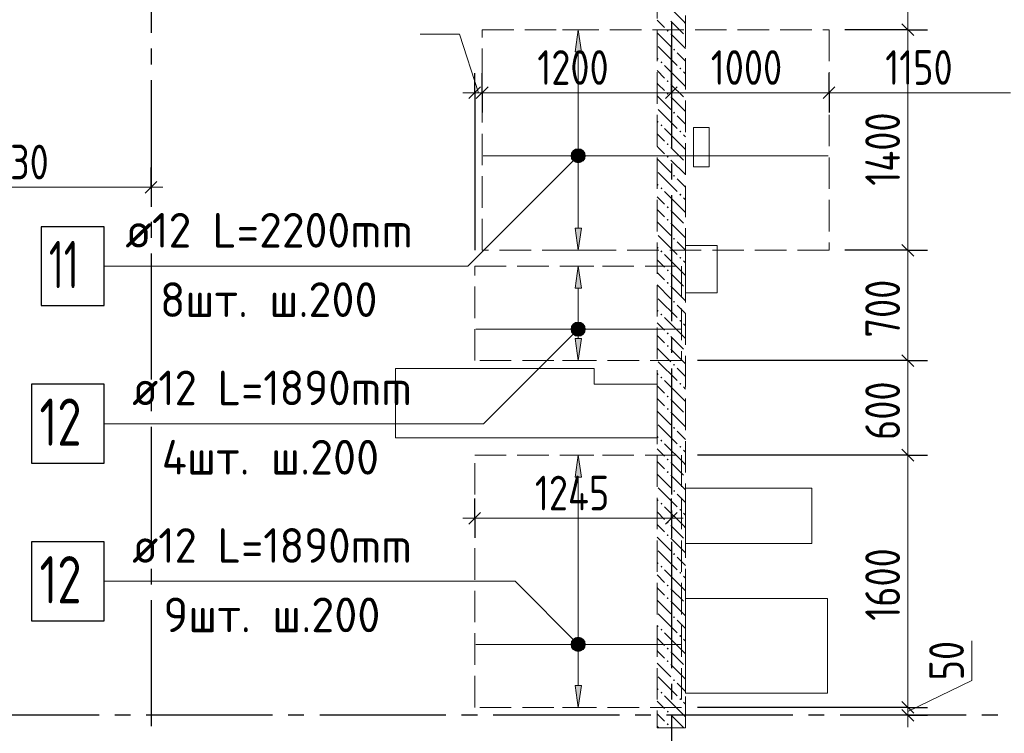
# Model space of a CAD drawing. Header units: millimetres. Extents: x 0 to 61017, y 0 to 42000.
# Tile 19 of 30: x 30707 to 36952, y 28686 to 33213. Entities that reach past the tile are written whole.
import ezdxf

# ---------------------------------------------------------------- set-up
doc = ezdxf.new("R2010")
doc.units = ezdxf.units.MM
doc.linetypes.add('______2', pattern=[270, 200, -70])
doc.linetypes.add('______5', pattern=[1100, 800, -100, 100, -100])
for name, color, linetype, lineweight in [('Standard', 7, 'Continuous', 25), ('ДОП Верх по Х', 7, 'Continuous', 25), ('Оси', 40, '______5', 18), ('Позиционная метка номер позиции', 7, 'Continuous', 13), ('Примечания', 7, 'Continuous', 25)]:
    doc.layers.add(name, color=color, linetype=linetype, lineweight=lineweight)
doc.layers.add('ЖБ Перекрытие верхний уровень', color=7, linetype='Continuous', lineweight=25, true_color=0xe0e0ff)
doc.layers.add('ЖБ Стена верхний уровень', color=7, linetype='Continuous', lineweight=25, true_color=0x006e00)
doc.styles.add('GOST 2.304-81', font='txt')
doc.styles.add('ISOCPEUR', font='txt')

msp = doc.modelspace()

# ---------------------------------------------------------------- hatches: boundary and pattern name
at = {"layer": 'ДОП Верх по Х', "linetype": 'Continuous', "lineweight": 13, "transparency": 33554687}
for points in [[(34269, 33010), (34249, 33150), (34229, 33010)], [(34211.5, 32350), (34286.5, 32350), (34281.2, 32368.8)], [(34211.5, 32350), (34281.2, 32368.8), (34216.7, 32368.8)], [(34216.7, 32331.2), (34286.5, 32350), (34211.5, 32350)], [(34216.7, 32368.8), (34281.2, 32368.8), (34267.7, 32382.3)], [(34216.7, 32368.8), (34267.7, 32382.3), (34230.2, 32382.3)], [(34216.7, 32331.2), (34281.2, 32331.2), (34286.5, 32350)], [(34230.2, 32382.3), (34267.7, 32382.3), (34249, 32387.5)], [(34230.2, 32317.7), (34281.2, 32331.2), (34216.7, 32331.2)], [(34230.2, 32317.7), (34267.7, 32317.7), (34281.2, 32331.2)], [(34267.7, 32317.7), (34230.2, 32317.7), (34249, 32312.5)], [(34269, 31510), (34249, 31650), (34229, 31510)], [(34230.2, 31282.2), (34267.7, 31282.2), (34249, 31287.5)], [(34211.5, 31250), (34286.5, 31250), (34281.2, 31268.8)], [(34211.5, 31250), (34281.2, 31268.8), (34216.7, 31268.8)], [(34216.7, 31231.2), (34286.5, 31250), (34211.5, 31250)], [(34216.7, 31268.8), (34281.2, 31268.8), (34267.7, 31282.2)], [(34216.7, 31268.8), (34267.7, 31282.2), (34230.2, 31282.2)], [(34216.7, 31231.2), (34281.2, 31231.2), (34286.5, 31250)], [(34230.2, 31217.7), (34281.2, 31231.2), (34216.7, 31231.2)], [(34230.2, 31217.7), (34267.7, 31217.7), (34281.2, 31231.2)], [(34267.7, 31217.7), (34230.2, 31217.7), (34249, 31212.5)], [(34269, 30310), (34249, 30450), (34229, 30310)], [(34211.5, 29250), (34286.5, 29250), (34281.2, 29268.8)], [(34211.5, 29250), (34281.2, 29268.8), (34216.7, 29268.8)], [(34216.7, 29231.2), (34286.5, 29250), (34211.5, 29250)], [(34216.7, 29268.8), (34281.2, 29268.8), (34267.7, 29282.2)], [(34216.7, 29268.8), (34267.7, 29282.2), (34230.2, 29282.2)], [(34216.7, 29231.2), (34281.2, 29231.2), (34286.5, 29250)], [(34230.2, 29217.7), (34281.2, 29231.2), (34216.7, 29231.2)], [(34230.2, 29282.2), (34267.7, 29282.2), (34249, 29287.5)], [(34230.2, 29217.7), (34267.7, 29217.7), (34281.2, 29231.2)], [(34267.7, 29217.7), (34230.2, 29217.7), (34249, 29212.5)]]:
    msp.add_hatch(color=7, dxfattribs=at).paths.add_polyline_path(points)
for points in [[(34269, 31890), (34249, 31750), (34229, 31890)], [(34269, 31190), (34249, 31050), (34229, 31190)], [(34269, 28990), (34249, 28850), (34229, 28990)]]:
    msp.add_hatch(color=7, dxfattribs=at).paths.add_polyline_path(points, flags=16)
at = {"layer": 'ЖБ Стена верхний уровень', "linetype": 'Continuous', "lineweight": 18, "transparency": 33554687}
for points in [[(34810.4, 33143.1), (34816.9, 33149.6), (34823.4, 33143.1), (34816.9, 33136.6)], [(34850.5, 33023.1), (34857, 33029.6), (34863.5, 33023.1), (34857, 33016.6)], [(34770.5, 32943.1), (34777, 32949.6), (34783.4, 32943.1), (34777, 32936.6)], [(34890.5, 32903.1), (34896.9, 32909.6), (34903.4, 32903.1), (34896.9, 32896.6)], [(34810.4, 32823.1), (34816.9, 32829.6), (34823.4, 32823.1), (34816.9, 32816.6)], [(34810.4, 32743.1), (34816.9, 32749.6), (34823.4, 32743.1), (34816.9, 32736.6)], [(34850.5, 32623.1), (34857, 32629.6), (34863.5, 32623.1), (34857, 32616.6)], [(34770.5, 32543.1), (34777, 32549.6), (34783.4, 32543.1), (34777, 32536.6)], [(34890.5, 32503.1), (34896.9, 32509.6), (34903.4, 32503.1), (34896.9, 32496.6)], [(34810.4, 32423.1), (34816.9, 32429.6), (34823.4, 32423.1), (34816.9, 32416.6)], [(34810.4, 32343.1), (34816.9, 32349.6), (34823.4, 32343.1), (34816.9, 32336.6)], [(34850.5, 32223.1), (34857, 32229.6), (34863.5, 32223.1), (34857, 32216.6)], [(34770.5, 32143.1), (34777, 32149.6), (34783.4, 32143.1), (34777, 32136.6)], [(34890.5, 32103.1), (34896.9, 32109.6), (34903.4, 32103.1), (34896.9, 32096.6)], [(34810.4, 32023.1), (34816.9, 32029.6), (34823.4, 32023.1), (34816.9, 32016.6)], [(34810.4, 31943.1), (34816.9, 31949.6), (34823.4, 31943.1), (34816.9, 31936.6)], [(34850.5, 31823.1), (34857, 31829.6), (34863.5, 31823.1), (34857, 31816.6)], [(34770.5, 31743.1), (34777, 31749.6), (34783.4, 31743.1), (34777, 31736.6)], [(34890.5, 31703.1), (34896.9, 31709.6), (34903.4, 31703.1), (34896.9, 31696.6)], [(34810.4, 31623.1), (34816.9, 31629.6), (34823.4, 31623.1), (34816.9, 31616.6)], [(34810.4, 31543.1), (34816.9, 31549.6), (34823.4, 31543.1), (34816.9, 31536.6)], [(34850.5, 31423.1), (34857, 31429.6), (34863.5, 31423.1), (34857, 31416.6)], [(34770.5, 31343.1), (34777, 31349.6), (34783.4, 31343.1), (34777, 31336.6)], [(34890.5, 31303.1), (34896.9, 31309.6), (34903.4, 31303.1), (34896.9, 31296.6)], [(34810.4, 31223.1), (34816.9, 31229.6), (34823.4, 31223.1), (34816.9, 31216.6)], [(34810.4, 31143.1), (34816.9, 31149.6), (34823.4, 31143.1), (34816.9, 31136.6)], [(34850.5, 31023.1), (34857, 31029.6), (34863.5, 31023.1), (34857, 31016.6)], [(34770.5, 30943.1), (34777, 30949.6), (34783.4, 30943.1), (34777, 30936.6)], [(34890.5, 30903.1), (34896.9, 30909.6), (34903.4, 30903.1), (34896.9, 30896.6)], [(34810.4, 30823.1), (34816.9, 30829.6), (34823.4, 30823.1), (34816.9, 30816.6)], [(34810.4, 30743.1), (34816.9, 30749.6), (34823.4, 30743.1), (34816.9, 30736.6)], [(34850.5, 30623.1), (34857, 30629.6), (34863.5, 30623.1), (34857, 30616.6)], [(34770.5, 30543.1), (34777, 30549.6), (34783.4, 30543.1), (34777, 30536.6)], [(34890.5, 30503.1), (34896.9, 30509.6), (34903.4, 30503.1), (34896.9, 30496.6)], [(34810.4, 30423.1), (34816.9, 30429.6), (34823.4, 30423.1), (34816.9, 30416.6)], [(34810.4, 30343.1), (34816.9, 30349.6), (34823.4, 30343.1), (34816.9, 30336.6)], [(34850.5, 30223.1), (34857, 30229.6), (34863.5, 30223.1), (34857, 30216.6)], [(34770.5, 30143.1), (34777, 30149.6), (34783.4, 30143.1), (34777, 30136.6)], [(34890.5, 30103.1), (34896.9, 30109.6), (34903.4, 30103.1), (34896.9, 30096.6)], [(34810.4, 30023.1), (34816.9, 30029.6), (34823.4, 30023.1), (34816.9, 30016.6)], [(34810.4, 29943.1), (34816.9, 29949.6), (34823.4, 29943.1), (34816.9, 29936.6)], [(34850.5, 29823.1), (34857, 29829.6), (34863.5, 29823.1), (34857, 29816.6)], [(34770.5, 29743.1), (34777, 29749.6), (34783.4, 29743.1), (34777, 29736.6)], [(34890.5, 29703.1), (34896.9, 29709.6), (34903.4, 29703.1), (34896.9, 29696.6)], [(34810.4, 29623.1), (34816.9, 29629.6), (34823.4, 29623.1), (34816.9, 29616.6)], [(34810.4, 29543.1), (34816.9, 29549.6), (34823.4, 29543.1), (34816.9, 29536.6)], [(34850.5, 29423.1), (34857, 29429.6), (34863.5, 29423.1), (34857, 29416.6)], [(34770.5, 29343.1), (34777, 29349.6), (34783.4, 29343.1), (34777, 29336.6)], [(34890.5, 29303.1), (34896.9, 29309.6), (34903.4, 29303.1), (34896.9, 29296.6)], [(34810.4, 29223.1), (34816.9, 29229.6), (34823.4, 29223.1), (34816.9, 29216.6)], [(34810.4, 29143.1), (34816.9, 29149.6), (34823.4, 29143.1), (34816.9, 29136.6)], [(34850.5, 29023.1), (34857, 29029.6), (34863.5, 29023.1), (34857, 29016.6)], [(34770.5, 28943.1), (34777, 28949.6), (34783.4, 28943.1), (34777, 28936.6)], [(34890.5, 28903.1), (34896.9, 28909.6), (34903.4, 28903.1), (34896.9, 28896.6)], [(34810.4, 28823.1), (34816.9, 28829.6), (34823.4, 28823.1), (34816.9, 28816.6)], [(34810.4, 28743.1), (34816.9, 28749.6), (34823.4, 28743.1), (34816.9, 28736.6)]]:
    msp.add_hatch(color=7, dxfattribs=at).paths.add_polyline_path(points, flags=16)
at = {"layer": 'Позиционная метка номер позиции', "linetype": 'Continuous', "lineweight": 13, "transparency": 33554687}
for points in [[(34280.8, 32318.2), (34217.2, 32381.8), (34205.7, 32361.5)], [(34280.8, 32318.2), (34205.7, 32361.5), (34260.4, 32306.7)], [(34260.4, 32306.7), (34205.7, 32361.5), (34205.7, 32338.5)], [(34292.3, 32338.5), (34237.5, 32393.3), (34217.2, 32381.8)], [(34292.3, 32338.5), (34217.2, 32381.8), (34280.8, 32318.2)], [(34292.3, 32361.5), (34260.4, 32393.3), (34237.5, 32393.3)], [(34292.3, 32361.5), (34237.5, 32393.3), (34292.3, 32338.5)], [(34260.4, 32393.3), (34292.3, 32361.5), (34280.8, 32381.8)], [(34260.4, 32306.7), (34205.7, 32338.5), (34237.5, 32306.7)], [(34237.5, 32306.7), (34205.7, 32338.5), (34217.2, 32318.2)], [(34292.3, 31238.5), (34237.5, 31293.3), (34217.2, 31281.8)], [(34292.3, 31261.5), (34260.4, 31293.3), (34237.5, 31293.3)], [(34292.3, 31261.5), (34237.5, 31293.3), (34292.3, 31238.5)], [(34260.4, 31293.3), (34292.3, 31261.5), (34280.8, 31281.8)], [(34280.8, 31218.2), (34217.2, 31281.8), (34205.7, 31261.5)], [(34280.8, 31218.2), (34205.7, 31261.5), (34260.4, 31206.7)], [(34260.4, 31206.7), (34205.7, 31261.5), (34205.7, 31238.5)], [(34260.4, 31206.7), (34205.7, 31238.5), (34237.5, 31206.7)], [(34237.5, 31206.7), (34205.7, 31238.5), (34217.2, 31218.2)], [(34292.3, 31238.5), (34217.2, 31281.8), (34280.8, 31218.2)], [(34217.2, 29218.2), (34260.4, 29293.3), (34205.7, 29238.5)], [(34205.7, 29238.5), (34260.4, 29293.3), (34237.5, 29293.3)], [(34205.7, 29238.5), (34237.5, 29293.3), (34205.7, 29261.5)], [(34205.7, 29261.5), (34237.5, 29293.3), (34217.2, 29281.8)], [(34217.2, 29218.2), (34280.8, 29281.8), (34260.4, 29293.3)], [(34237.5, 29206.7), (34280.8, 29281.8), (34217.2, 29218.2)], [(34237.5, 29206.7), (34292.3, 29261.5), (34280.8, 29281.8)], [(34260.4, 29206.7), (34292.3, 29261.5), (34237.5, 29206.7)], [(34260.4, 29206.7), (34292.3, 29238.5), (34292.3, 29261.5)], [(34292.3, 29238.5), (34260.4, 29206.7), (34280.8, 29218.2)]]:
    msp.add_hatch(color=7, dxfattribs=at).paths.add_polyline_path(points)

# ---------------------------------------------------------------- linework, layer by layer
at = {"layer": 'Standard', "color": 7, "linetype": 'Continuous', "lineweight": 13, "transparency": 33554687}
for p, q in [((36340, 33600), (36340, 33150)), ((33496.6, 33121.2), (33246.5, 33121.2)), ((33616.5, 32750), (33496.6, 33121.2)), ((36340, 33150), (36340, 31750)), ((33593, 32750), (33518, 32750)), ((33593, 32750), (33640, 32750)), ((33640, 32750), (34840, 32750)), ((34840, 32750), (35840, 32750)), ((35840, 32750), (36990, 32750)), ((29810, 32150), (31540, 32150)), ((31540, 32150), (31615, 32150)), ((36340, 31750), (36340, 31050)), ((36340, 31050), (36340, 30450)), ((36340, 30450), (36340, 28850)), ((33593, 30050), (33518, 30050)), ((33593, 30050), (34840, 30050)), ((34840, 30050), (34915, 30050)), ((36745.4, 29021.4), (36745.4, 29271.7)), ((36340, 28825), (36745.4, 29021.4)), ((36340, 28850), (36340, 28800)), ((36340, 28800), (36340, 28725))]:
    msp.add_line(p, q, dxfattribs=at)
at = {"layer": 'Standard', "color": 7, "linetype": 'Continuous', "lineweight": 25, "transparency": 33554687}
for p, q in [((36302.5, 33187.5), (36377.5, 33112.5)), ((33555.5, 32712.5), (33630.5, 32787.5)), ((33602.5, 32712.5), (33677.5, 32787.5)), ((34802.5, 32712.5), (34877.5, 32787.5)), ((35802.5, 32712.5), (35877.5, 32787.5)), ((31502.5, 32112.5), (31577.5, 32187.5)), ((36302.5, 31787.5), (36377.5, 31712.5)), ((36302.5, 31087.5), (36377.5, 31012.5)), ((36302.5, 30487.5), (36377.5, 30412.5)), ((33555.5, 30012.5), (33630.5, 30087.5)), ((34802.5, 30012.5), (34877.5, 30087.5)), ((36302.5, 28887.5), (36377.5, 28812.5)), ((36302.5, 28837.5), (36377.5, 28762.5))]:
    msp.add_line(p, q, dxfattribs=at)
at = {"layer": 'Standard', "color": 251, "linetype": 'Continuous', "lineweight": -3, "true_color": 0x656565, "transparency": 33554687}
for p, q in [((36340, 33150), (36215, 33150)), ((36340, 33150), (36465, 33150)), ((33593, 32750), (33593, 32875)), ((33640, 32750), (33640, 32875)), ((34840, 32750), (34840, 32875)), ((35840, 32750), (35840, 32875)), ((33593, 32750), (33593, 32625)), ((33593, 32750), (33593, 31750)), ((33640, 32750), (33640, 32625)), ((33640, 32750), (33640, 32750)), ((34840, 32750), (34840, 32625)), ((35840, 32750), (35840, 32625)), ((35840, 32750), (35840, 32750)), ((31540, 32150), (31540, 32275)), ((31540, 32150), (31540, 32025)), ((31540, 32150), (31540, 32150)), ((36340, 31750), (36215, 31750)), ((36340, 31750), (36465, 31750)), ((36340, 31050), (36215, 31050)), ((36340, 31050), (36465, 31050)), ((36340, 30450), (36215, 30450)), ((36340, 30450), (36465, 30450)), ((33593, 30050), (33593, 30175)), ((34840, 30050), (34840, 30175)), ((33593, 30050), (33593, 29925)), ((33593, 30050), (33593, 30050)), ((34840, 30050), (34840, 29925)), ((34840, 30050), (34840, 30050)), ((36340, 28850), (35005, 28850)), ((36340, 28850), (36215, 28850)), ((36340, 28800), (36215, 28800)), ((36340, 28800), (36262.1, 28800)), ((36340, 28850), (36465, 28850)), ((36340, 28800), (36465, 28800))]:
    msp.add_line(p, q, dxfattribs=at)
for points in [[(36340, 33150), (36323, 33150), (36323, 33150), (36323, 33150), (36323, 33150), (36323, 33150), (36323, 33150), (36323, 33150), (36323, 33150), (35940, 33150)], [(34840, 32750), (34840, 32810.7), (34840, 32810.7), (34840, 32933.5), (34840, 32933.5), (34840, 33000.3), (34840, 33000.3), (34840, 33050)], [(36340, 31750), (36323, 31750), (36323, 31750), (36323, 31750), (36323, 31750), (36323, 31750), (36323, 31750), (35940, 31750)], [(36340, 31050), (36323, 31050), (36323, 31050), (36323, 31050), (36323, 31050), (35005, 31050)], [(36340, 30450), (36323, 30450), (36323, 30450), (35005, 30450)]]:
    msp.add_lwpolyline(points, dxfattribs=at)
at = {"layer": 'ДОП Верх по Х', "color": 251, "linetype": 'Continuous', "lineweight": 13, "true_color": 0x494949, "transparency": 33554687}
for p, q in [((34249, 33150), (34149, 33150)), ((34249, 33150), (34229, 33010)), ((34269, 33010), (34249, 33150)), ((34249, 33150), (34349, 33150)), ((34249, 33150), (34249, 33150)), ((34229, 33010), (34269, 33010)), ((34249, 32380), (34249, 33010)), ((34211.5, 32350), (34211.5, 32350)), ((34286.5, 32350), (34286.5, 32350)), ((34249, 31890), (34249, 32320)), ((34249, 31750), (34229, 31890)), ((34229, 31890), (34269, 31890)), ((34269, 31890), (34249, 31750)), ((34249, 31750), (34149, 31750)), ((34249, 31750), (34349, 31750)), ((34249, 31750), (34249, 31750)), ((34249, 31650), (34149, 31650)), ((34249, 31650), (34229, 31510)), ((34269, 31510), (34249, 31650)), ((34249, 31650), (34349, 31650)), ((34249, 31650), (34249, 31650)), ((34229, 31510), (34269, 31510)), ((34249, 31280), (34249, 31510)), ((34211.5, 31250), (34211.5, 31250)), ((34286.5, 31250), (34286.5, 31250)), ((34249, 31050), (34229, 31190)), ((34229, 31190), (34269, 31190)), ((34249, 31190), (34249, 31220)), ((34269, 31190), (34249, 31050)), ((34249, 31050), (34149, 31050)), ((34249, 31050), (34349, 31050)), ((34249, 31050), (34249, 31050)), ((34249, 30450), (34149, 30450)), ((34249, 30450), (34229, 30310)), ((34269, 30310), (34249, 30450)), ((34249, 30450), (34349, 30450)), ((34249, 30450), (34249, 30450)), ((34229, 30310), (34269, 30310)), ((34249, 29280), (34249, 30310)), ((34211.5, 29250), (34211.5, 29250)), ((34286.5, 29250), (34286.5, 29250)), ((34249, 28990), (34249, 29220)), ((34249, 28850), (34229, 28990)), ((34229, 28990), (34269, 28990)), ((34269, 28990), (34249, 28850)), ((34249, 28850), (34149, 28850)), ((34249, 28850), (34349, 28850)), ((34249, 28850), (34249, 28850))]:
    msp.add_line(p, q, dxfattribs=at)
at = {"layer": 'ДОП Верх по Х', "color": 7, "linetype": 'Continuous', "lineweight": 18, "transparency": 33554687}
for p, q in [((33646, 32350), (35834, 32350)), ((33599, 31250), (34899, 31250)), ((33599, 29250), (34899, 29250))]:
    msp.add_line(p, q, dxfattribs=at)
at = {"layer": 'ДОП Верх по Х', "color": 7, "linetype": 'Continuous', "lineweight": 13, "transparency": 33554687}
for p, q in [((31356.6, 31650), (33442.6, 31650)), ((31400.6, 30650), (33442.6, 30650)), ((31400.6, 29650), (33442.6, 29650))]:
    msp.add_line(p, q, dxfattribs=at)
at = {"layer": 'ДОП Верх по Х', "color": 7, "linetype": 'Continuous', "lineweight": 25, "transparency": 33554687}
for points in [[(30842.6, 31400), (31242.6, 31400), (31242.6, 31900), (30842.6, 31900), (30842.6, 31400)], [(30782.6, 30400), (31242.6, 30400), (31242.6, 30900), (30782.6, 30900), (30782.6, 30400)], [(30782.6, 29400), (31242.6, 29400), (31242.6, 29900), (30782.6, 29900), (30782.6, 29400)]]:
    msp.add_lwpolyline(points, dxfattribs=at)
at = {"layer": 'ДОП Верх по Х', "color": 251, "linetype": 'Continuous', "lineweight": 13, "true_color": 0x494949, "transparency": 33554687}
for centre in [(34249, 32350), (34249, 31250), (34249, 29250)]:
    msp.add_circle(centre, 37.5, dxfattribs=at)
at = {"layer": 'ЖБ Перекрытие верхний уровень', "color": 7, "linetype": 'Continuous', "lineweight": 18, "transparency": 33554687}
for p, q in [((35080, 32530), (34980, 32530)), ((34980, 32530), (34980, 32280)), ((35080, 32280), (35080, 32530)), ((34980, 32280), (35080, 32280)), ((35130, 31780), (34930, 31780)), ((34930, 31780), (34930, 31480)), ((35130, 31480), (35130, 31780)), ((34930, 31480), (35130, 31480)), ((34350, 31000), (33090, 31000)), ((33090, 31000), (33090, 30560)), ((34350, 30900), (34350, 31000)), ((34750, 30900), (34350, 30900)), ((34750, 30560), (34750, 30900)), ((33090, 30560), (34350, 30560)), ((34350, 30560), (34750, 30560)), ((35730, 30240), (34930, 30240)), ((34930, 30240), (34930, 29890)), ((35730, 29890), (35730, 30240)), ((34930, 29890), (35730, 29890)), ((35830, 29540), (34930, 29540)), ((34930, 29540), (34930, 28940)), ((35830, 28940), (35830, 29540)), ((34930, 28940), (35830, 28940))]:
    msp.add_line(p, q, dxfattribs=at)
at = {"layer": 'ЖБ Стена верхний уровень', "color": 251, "linetype": '______2', "lineweight": 13, "true_color": 0x656565, "transparency": 33554687}
for p, q in [((34750, 34500), (34750, 28720)), ((34930, 28720), (34930, 34500)), ((34750, 28720), (34930, 28720))]:
    msp.add_line(p, q, dxfattribs=at)
at = {"layer": 'ЖБ Стена верхний уровень', "color": 9, "linetype": 'Continuous', "lineweight": 18, "true_color": 0xc7c7c7, "transparency": 33554687}
for p, q in [((34916.9, 33203.1), (34796.9, 33323.1)), ((34757, 33203.1), (34750, 33210.1)), ((34796.9, 33163.1), (34757, 33203.1)), ((34837, 33203.1), (34916.9, 33123.1)), ((34916.9, 33203.1), (34930, 33190.1)), ((34750, 33130.1), (34837, 33043.1)), ((34837, 33123.1), (34930, 33030.1)), ((34757, 33043.1), (34877, 32923.1)), ((34930, 32950.1), (34877, 33003.1)), ((34750, 32970.1), (34757, 32963.1)), ((34916.9, 32803.1), (34796.9, 32923.1)), ((34750, 32890.1), (34796.9, 32843.1)), ((34916.9, 32883.1), (34930, 32870.1)), ((34757, 32803.1), (34750, 32810.1)), ((34796.9, 32763.1), (34757, 32803.1)), ((34837, 32803.1), (34916.9, 32723.1)), ((34916.9, 32803.1), (34930, 32790.1)), ((34750, 32730.1), (34837, 32643.1)), ((34837, 32723.1), (34930, 32630.1)), ((34757, 32643.1), (34877, 32523.1)), ((34930, 32550.1), (34877, 32603.1)), ((34750, 32570.1), (34757, 32563.1)), ((34750, 32490.1), (34796.9, 32443.1)), ((34916.9, 32403.1), (34796.9, 32523.1)), ((34916.9, 32483.1), (34930, 32470.1)), ((34757, 32403.1), (34750, 32410.1)), ((34796.9, 32363.1), (34757, 32403.1)), ((34837, 32403.1), (34916.9, 32323.1)), ((34916.9, 32403.1), (34930, 32390.1)), ((34750, 32330.1), (34837, 32243.1)), ((34837, 32323.1), (34930, 32230.1)), ((34757, 32243.1), (34877, 32123.1)), ((34750, 32170.1), (34757, 32163.1)), ((34930, 32150.1), (34877, 32203.1)), ((34916.9, 32003.1), (34796.9, 32123.1)), ((34750, 32090.1), (34796.9, 32043.1)), ((34916.9, 32083.1), (34930, 32070.1)), ((34757, 32003.1), (34750, 32010.1)), ((34796.9, 31963.1), (34757, 32003.1)), ((34837, 32003.1), (34916.9, 31923.1)), ((34916.9, 32003.1), (34930, 31990.1)), ((34750, 31930.1), (34837, 31843.1)), ((34837, 31923.1), (34930, 31830.1)), ((34757, 31843.1), (34877, 31723.1)), ((34930, 31750.1), (34877, 31803.1)), ((34750, 31770.1), (34757, 31763.1)), ((34750, 31690.1), (34796.9, 31643.1)), ((34916.9, 31603.1), (34796.9, 31723.1)), ((34916.9, 31683.1), (34930, 31670.1)), ((34757, 31603.1), (34750, 31610.1)), ((34796.9, 31563.1), (34757, 31603.1)), ((34837, 31603.1), (34916.9, 31523.1)), ((34916.9, 31603.1), (34930, 31590.1)), ((34750, 31530.1), (34837, 31443.1)), ((34837, 31523.1), (34930, 31430.1)), ((34757, 31443.1), (34877, 31323.1)), ((34750, 31370.1), (34757, 31363.1)), ((34930, 31350.1), (34877, 31403.1)), ((34750, 31290.1), (34796.9, 31243.1)), ((34916.9, 31203.1), (34796.9, 31323.1)), ((34916.9, 31283.1), (34930, 31270.1)), ((34757, 31203.1), (34750, 31210.1)), ((34796.9, 31163.1), (34757, 31203.1)), ((34837, 31203.1), (34916.9, 31123.1)), ((34916.9, 31203.1), (34930, 31190.1)), ((34750, 31130.1), (34837, 31043.1)), ((34837, 31123.1), (34930, 31030.1)), ((34757, 31043.1), (34877, 30923.1)), ((34930, 30950.1), (34877, 31003.1)), ((34750, 30970.1), (34757, 30963.1)), ((34916.9, 30803.1), (34796.9, 30923.1)), ((34750, 30890.1), (34796.9, 30843.1)), ((34916.9, 30883.1), (34930, 30870.1)), ((34757, 30803.1), (34750, 30810.1)), ((34796.9, 30763.1), (34757, 30803.1)), ((34837, 30803.1), (34916.9, 30723.1)), ((34916.9, 30803.1), (34930, 30790.1)), ((34750, 30730.1), (34837, 30643.1)), ((34837, 30723.1), (34930, 30630.1)), ((34757, 30643.1), (34877, 30523.1)), ((34930, 30550.1), (34877, 30603.1)), ((34750, 30570.1), (34757, 30563.1)), ((34750, 30490.1), (34796.9, 30443.1)), ((34916.9, 30403.1), (34796.9, 30523.1)), ((34916.9, 30483.1), (34930, 30470.1)), ((34757, 30403.1), (34750, 30410.1)), ((34796.9, 30363.1), (34757, 30403.1)), ((34837, 30403.1), (34916.9, 30323.1)), ((34916.9, 30403.1), (34930, 30390.1)), ((34750, 30330.1), (34837, 30243.1)), ((34837, 30323.1), (34930, 30230.1)), ((34757, 30243.1), (34877, 30123.1)), ((34750, 30170.1), (34757, 30163.1)), ((34930, 30150.1), (34877, 30203.1)), ((34916.9, 30003.1), (34796.9, 30123.1)), ((34750, 30090.1), (34796.9, 30043.1)), ((34916.9, 30083.1), (34930, 30070.1)), ((34757, 30003.1), (34750, 30010.1)), ((34796.9, 29963.1), (34757, 30003.1)), ((34837, 30003.1), (34916.9, 29923.1)), ((34916.9, 30003.1), (34930, 29990.1)), ((34750, 29930.1), (34837, 29843.1)), ((34837, 29923.1), (34930, 29830.1)), ((34757, 29843.1), (34877, 29723.1)), ((34930, 29750.1), (34877, 29803.1)), ((34750, 29770.1), (34757, 29763.1)), ((34750, 29690.1), (34796.9, 29643.1)), ((34916.9, 29603.1), (34796.9, 29723.1)), ((34916.9, 29683.1), (34930, 29670.1)), ((34757, 29603.1), (34750, 29610.1)), ((34796.9, 29563.1), (34757, 29603.1)), ((34837, 29603.1), (34916.9, 29523.1)), ((34916.9, 29603.1), (34930, 29590.1)), ((34750, 29530.1), (34837, 29443.1)), ((34837, 29523.1), (34930, 29430.1)), ((34757, 29443.1), (34877, 29323.1)), ((34750, 29370.1), (34757, 29363.1)), ((34930, 29350.1), (34877, 29403.1)), ((34750, 29290.1), (34796.9, 29243.1)), ((34916.9, 29203.1), (34796.9, 29323.1)), ((34916.9, 29283.1), (34930, 29270.1)), ((34757, 29203.1), (34750, 29210.1)), ((34796.9, 29163.1), (34757, 29203.1)), ((34837, 29203.1), (34916.9, 29123.1)), ((34916.9, 29203.1), (34930, 29190.1)), ((34750, 29130.1), (34837, 29043.1)), ((34837, 29123.1), (34930, 29030.1)), ((34757, 29043.1), (34877, 28923.1)), ((34930, 28950.1), (34877, 29003.1)), ((34750, 28970.1), (34757, 28963.1)), ((34916.9, 28803.1), (34796.9, 28923.1)), ((34750, 28890.1), (34796.9, 28843.1)), ((34916.9, 28883.1), (34930, 28870.1)), ((34757, 28803.1), (34750, 28810.1)), ((34796.9, 28763.1), (34757, 28803.1)), ((34837, 28803.1), (34916.9, 28723.1)), ((34916.9, 28803.1), (34930, 28790.1)), ((34750, 28730.1), (34760.1, 28720)), ((34837, 28723.1), (34840.1, 28720))]:
    msp.add_line(p, q, dxfattribs=at)
at = {"layer": 'Оси', "color": 8, "linetype": '______5', "lineweight": -3, "transparency": 33554687}
for p, q in [((34840, 37600), (34840, 15970)), ((31540, 35030), (31540, 15970)), ((49910, 28800), (3600, 28800))]:
    msp.add_line(p, q, dxfattribs=at)
at = {"layer": 'Позиционная метка номер позиции', "color": 7, "linetype": 'Continuous', "lineweight": 13, "transparency": 33554687}
for p, q in [((34217.2, 32381.8), (34217.2, 32381.8)), ((34280.8, 32381.8), (34280.8, 32381.8)), ((34217.2, 32318.2), (34217.2, 32318.2)), ((34280.8, 32318.2), (34280.8, 32318.2)), ((34217.2, 31281.8), (34217.2, 31281.8)), ((34280.8, 31281.8), (34280.8, 31281.8)), ((34217.2, 31218.2), (34217.2, 31218.2)), ((34280.8, 31218.2), (34280.8, 31218.2)), ((34217.2, 29281.8), (34217.2, 29281.8)), ((34280.8, 29281.8), (34280.8, 29281.8)), ((34217.2, 29218.2), (34217.2, 29218.2)), ((34280.8, 29218.2), (34280.8, 29218.2))]:
    msp.add_line(p, q, dxfattribs=at)
for points in [[(34249, 32350), (33549, 31650), (31242.6, 31650)], [(34249, 31250), (33649, 30650), (31242.6, 30650)], [(34249, 29250), (33849, 29650), (31242.6, 29650)]]:
    msp.add_lwpolyline(points, dxfattribs=at)
for centre in [(34249, 32350), (34249, 31250), (34249, 29250)]:
    msp.add_circle(centre, 45, dxfattribs=at)
at = {"layer": 'Примечания', "color": 7, "linetype": '______2', "lineweight": 18, "transparency": 33554687}
for p, q in [((33640, 33150), (35840, 33150)), ((33640, 31750), (33640, 33150)), ((35840, 33150), (35840, 31750)), ((35840, 31750), (33640, 31750)), ((33593, 31650), (34905, 31650)), ((33593, 31050), (33593, 31650)), ((34905, 31650), (34905, 31050)), ((34905, 31050), (33593, 31050)), ((33593, 30450), (34905, 30450)), ((33593, 28850), (33593, 30450)), ((34905, 30450), (34905, 28850)), ((34905, 28850), (33593, 28850))]:
    msp.add_line(p, q, dxfattribs=at)

# ---------------------------------------------------------------- texts
at = {"layer": 'Standard', "color": 7, "linetype": 'Continuous', "lineweight": 25, "transparency": 33554687, "char_height": 220, "attachment_point": 7, "style": 'GOST 2.304-81'}
for s, insert, width in [('1200', (33989.8, 32800), 625.735), ('1000', (35089.8, 32800), 625.735), ('1150', (36196.1, 32800), 563.284), ('1730', (30432.6, 32200), 610.171), ('1245', (33974.2, 30100), 610.165)]:
    msp.add_mtext(s, dxfattribs=dict(at, insert=insert, width=width))
at = {"layer": 'Standard', "color": 7, "linetype": 'Continuous', "lineweight": 25, "transparency": 33554687, "char_height": 220, "attachment_point": 7, "rotation": 90, "style": 'GOST 2.304-81'}
for s, insert, width in [('1400', (36290, 32159.8), 625.741), ('700', (36290, 31196.7), 531.96), ('600', (36290, 30546.7), 531.973), ('1600', (36290, 29399.8), 625.741), ('50', (36695.4, 29021.4), 375.735)]:
    msp.add_mtext(s, dxfattribs=dict(at, insert=insert, width=width))
at = {"layer": 'ДОП Верх по Х', "color": 7, "linetype": 'Continuous', "lineweight": 13, "transparency": 33554687, "attachment_point": 7, "style": 'ISOCPEUR'}
for s, insert, char_height, width in [('\\W0.96;ø12 L=2200mm ', (31376.6, 31767.3), 220, 2150.523), ('\\W0.63;11', (30892.6, 31510), 300, 393.75), ('\\W0.97;8шт. ш.200 ', (31596.6, 31327.3), 220, 1712.324), ('\\W0.94;ø12 L=1890mm ', (31420.6, 30767.3), 220, 2104.383), ('\\W0.75;12', (30832.6, 30510), 300, 472.272), ('\\W0.97;4шт. ш.200 ', (31607.6, 30327.3), 220, 1734.406), ('\\W0.94;ø12 L=1890mm ', (31420.6, 29767.3), 220, 2104.383), ('\\W0.75;12', (30832.6, 29510), 300, 472.272), ('\\W0.97;9шт. ш.200 ', (31618.6, 29327.3), 220, 1712.318)]:
    msp.add_mtext(s, dxfattribs=dict(at, insert=insert, char_height=char_height, width=width))

doc.saveas('drawing.dxf')
